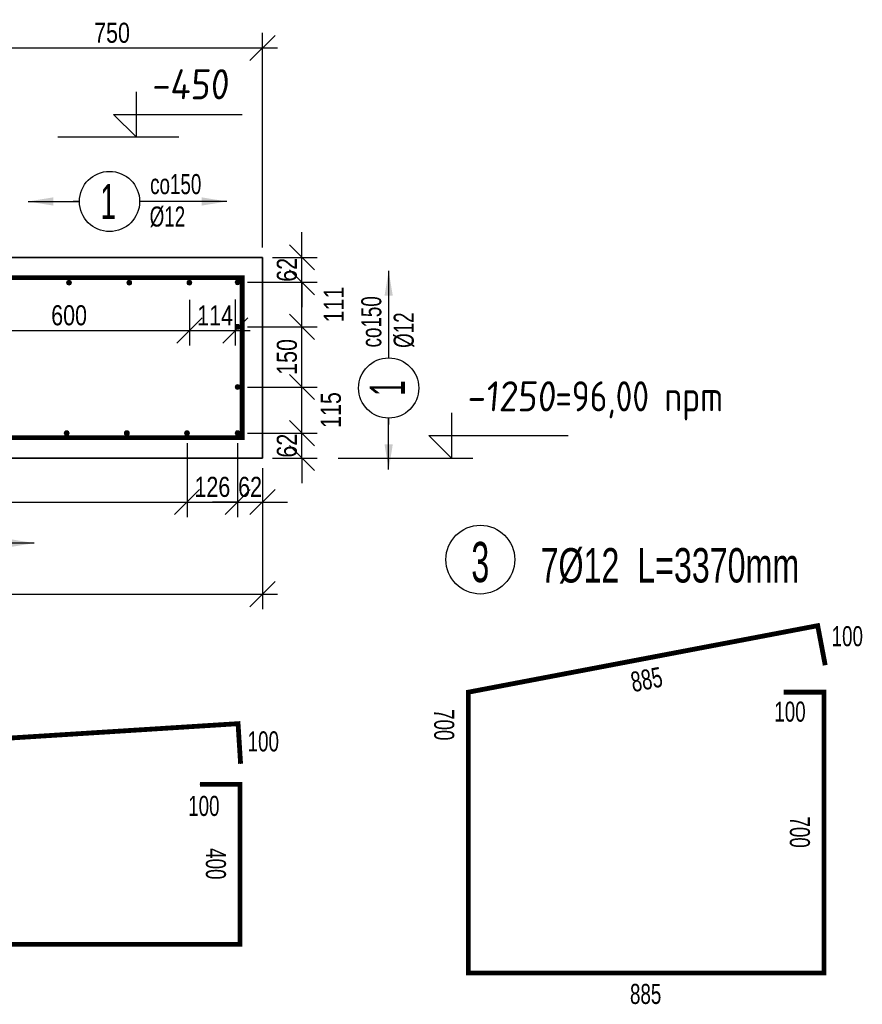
# Model space of a CAD drawing. Header units: millimetres. Extents: x 1495 to 2068, y -230 to 151.
# Tile 8 of 9: x 1963 to 2068, y -136 to -14. Entities that reach past the tile are written whole.
import ezdxf
from ezdxf.enums import TextEntityAlignment as Align

# ---------------------------------------------------------------- set-up
doc = ezdxf.new("R2010")
doc.units = ezdxf.units.MM
doc.header["$PDMODE"] = 65
for name, color, linetype in [('00ZbrGłó-L', 7, 'Continuous'), ('00ZbrGłó-T', 2, 'Continuous'), ('00ZbrGłó-W', 7, 'Continuous'), ('xxOś B_rysunek_Widok ogólny_Dimension_', 7, 'Continuous')]:
    doc.layers.add(name, color=color, linetype=linetype)
doc.layers.add('BK_Beton', color=2, linetype='Continuous', lineweight=15)
doc.styles.add('CDMSTYLE', font='CDMSIMPL', dxfattribs={"width": 0.8, "bigfont": 'CDMBIGPL'})
doc.styles.add('RBCS_dim1', font='isocpeur.ttf', dxfattribs={"width": 0.9, "oblique": 5, "height": 3})
doc.dimstyles.new('CDM-MM25MM', dxfattribs={"dimscale": 25, "dimtxt": 2, "dimasz": 2.5, "dimexe": 1.5, "dimexo": 1, "dimgap": 0.5, "dimtad": 1, "dimdec": 0, "dimrnd": 1, "dimzin": 9, "dimtxsty": 'CDMSTYLE', "dimblk": 'OBLIQUE', "dimcen": 2.5, "dimdle": 1.5, "dimclrd": 8, "dimclre": 8, "dimclrt": 1, "dimadec": 1, "dimazin": 2, "dimtfac": 1, "dimtdec": 0, "dimtix": 1, "dimtmove": 2, "dimatfit": 3, "dimfxl": 1.5, "dimtvp": 1, "dimtolj": 1, "dimtzin": 0, "dimlwd": 25, "dimlwe": 25, "dimarcsym": 0})

# ---------------------------------------------------------------- blocks, each defined once
blk = doc.blocks.new('_OBLIQUE')
at = {"color": 0, "linetype": 'ByBlock'}
blk.add_line((-0.5, -0.5), (0.5, 0.5), dxfattribs=at)
blk = doc.blocks.new('*D7')
at = {"layer": 'BK_Beton', "color": 8, "lineweight": 25, "ltscale": 0.05, "transparency": 16777216}
for p, q in [((1871.53, -66.45), (1871.53, -75.65)), ((1984.03, -66.45), (1984.03, -75.65)), ((1869.65, -73.78), (1985.9, -73.78))]:
    blk.add_line(p, q, dxfattribs=at)
at = {"layer": 'Defpoints', "color": 0, "ltscale": 0.05, "transparency": 16777216}
for p in [(1871.53, -65.2), (1984.03, -65.2), (1984.03, -73.78)]:
    blk.add_point(p, dxfattribs=at)
at = {"layer": 'BK_Beton', "color": 8, "lineweight": 25, "ltscale": 0.05, "transparency": 16777216, "xscale": 3.124999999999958, "yscale": 3.124999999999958, "zscale": 3.124999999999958, "rotation": 180}
blk.add_blockref('_OBLIQUE', (1871.53, -73.78), dxfattribs=at)
at = {"layer": 'BK_Beton', "color": 8, "lineweight": 25, "ltscale": 0.05, "transparency": 16777216, "xscale": 3.124999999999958, "yscale": 3.124999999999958, "zscale": 3.124999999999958}
blk.add_blockref('_OBLIQUE', (1984.03, -73.78), dxfattribs=at)
at = {"layer": 'BK_Beton', "color": 1, "ltscale": 0.05, "transparency": 16777216, "insert": (1927.78, -71.9), "char_height": 2.5, "attachment_point": 5, "style": 'CDMSTYLE'}
blk.add_mtext('\\A1;15x150', dxfattribs=at)
blk = doc.blocks.new('*D8')
at = {"layer": 'BK_Beton', "color": 8, "lineweight": 25, "ltscale": 0.05, "transparency": 16777216}
for p, q in [((1984.03, -66.45), (1984.03, -75.65)), ((1990.33, -66.45), (1990.33, -75.65)), ((1982.15, -73.78), (1992.2, -73.78))]:
    blk.add_line(p, q, dxfattribs=at)
at = {"layer": 'Defpoints', "color": 0, "ltscale": 0.05, "transparency": 16777216}
for p in [(1984.03, -65.2), (1990.33, -65.2), (1990.33, -73.78)]:
    blk.add_point(p, dxfattribs=at)
at = {"layer": 'BK_Beton', "color": 8, "lineweight": 25, "ltscale": 0.05, "transparency": 16777216, "xscale": 3.124999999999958, "yscale": 3.124999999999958, "zscale": 3.124999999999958, "rotation": 180}
blk.add_blockref('_OBLIQUE', (1984.03, -73.78), dxfattribs=at)
at = {"layer": 'BK_Beton', "color": 8, "lineweight": 25, "ltscale": 0.05, "transparency": 16777216, "xscale": 3.124999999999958, "yscale": 3.124999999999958, "zscale": 3.124999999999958}
blk.add_blockref('_OBLIQUE', (1990.33, -73.78), dxfattribs=at)
at = {"layer": 'BK_Beton', "color": 1, "ltscale": 0.05, "transparency": 16777216, "insert": (1987.18, -71.9), "char_height": 2.5, "attachment_point": 5, "style": 'CDMSTYLE'}
blk.add_mtext('\\A1;126', dxfattribs=at)
blk = doc.blocks.new('*D9')
at = {"layer": 'BK_Beton', "color": 8, "lineweight": 25, "ltscale": 0.05, "transparency": 16777216}
for p, q in [((1990.33, -66.45), (1990.33, -75.65)), ((1993.43, -69.55), (1993.43, -75.65)), ((1990.33, -73.78), (1987.2, -73.78)), ((1990.33, -73.78), (1993.43, -73.78)), ((1993.43, -73.78), (1996.55, -73.78))]:
    blk.add_line(p, q, dxfattribs=at)
at = {"layer": 'Defpoints', "color": 0, "ltscale": 0.05, "transparency": 16777216}
for p in [(1990.33, -65.2), (1993.43, -68.3), (1993.43, -73.78)]:
    blk.add_point(p, dxfattribs=at)
at = {"layer": 'BK_Beton', "color": 8, "lineweight": 25, "ltscale": 0.05, "transparency": 16777216, "xscale": 3.124999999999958, "yscale": 3.124999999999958, "zscale": 3.124999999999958}
blk.add_blockref('_OBLIQUE', (1990.33, -73.78), dxfattribs=at)
at = {"layer": 'BK_Beton', "color": 8, "lineweight": 25, "ltscale": 0.05, "transparency": 16777216, "xscale": 3.124999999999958, "yscale": 3.124999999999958, "zscale": 3.124999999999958, "rotation": 180}
blk.add_blockref('_OBLIQUE', (1993.43, -73.78), dxfattribs=at)
at = {"layer": 'BK_Beton', "color": 1, "ltscale": 0.05, "transparency": 16777216, "insert": (1991.88, -71.9), "char_height": 2.5, "attachment_point": 5, "style": 'CDMSTYLE'}
blk.add_mtext('\\A1;62', dxfattribs=at)
blk = doc.blocks.new('*D10')
at = {"layer": 'BK_Beton', "color": 8, "lineweight": 25, "ltscale": 0.05, "transparency": 16777216}
for p, q in [((1998.35, -65.2), (1998.35, -62.07)), ((1991.58, -65.2), (2000.23, -65.2)), ((1998.35, -68.3), (1998.35, -65.2)), ((1994.68, -68.3), (2000.23, -68.3)), ((1998.35, -68.3), (1998.35, -71.42))]:
    blk.add_line(p, q, dxfattribs=at)
at = {"layer": 'Defpoints', "color": 0, "ltscale": 0.05, "transparency": 16777216}
for p in [(1990.33, -65.2), (1998.35, -65.2), (1993.43, -68.3)]:
    blk.add_point(p, dxfattribs=at)
at = {"layer": 'BK_Beton', "color": 8, "lineweight": 25, "ltscale": 0.05, "transparency": 16777216, "xscale": 3.124999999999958, "yscale": 3.124999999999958, "zscale": 3.124999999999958}
for p, rotation in [((1998.35, -65.2), 270), ((1998.35, -68.3), 90)]:
    blk.add_blockref('_OBLIQUE', p, dxfattribs=dict(at, rotation=rotation))
at = {"layer": 'BK_Beton', "color": 1, "ltscale": 0.05, "transparency": 16777216, "insert": (1996.48, -66.75), "char_height": 2.5, "attachment_point": 5, "rotation": 90, "style": 'CDMSTYLE'}
blk.add_mtext('\\A1;62', dxfattribs=at)
blk = doc.blocks.new('*D11')
at = {"layer": 'BK_Beton', "color": 8, "lineweight": 25, "ltscale": 0.05, "transparency": 16777216}
for p, q in [((1998.35, -67.07), (1998.35, -57.57)), ((1991.58, -59.45), (2000.23, -59.45)), ((1991.58, -65.2), (2000.23, -65.2))]:
    blk.add_line(p, q, dxfattribs=at)
at = {"layer": 'Defpoints', "color": 0, "ltscale": 0.05, "transparency": 16777216}
for p in [(1990.33, -59.45), (1998.35, -59.45), (1990.33, -65.2)]:
    blk.add_point(p, dxfattribs=at)
at = {"layer": 'BK_Beton', "color": 8, "lineweight": 25, "ltscale": 0.05, "transparency": 16777216, "xscale": 3.124999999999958, "yscale": 3.124999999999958, "zscale": 3.124999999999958}
for p, rotation in [((1998.35, -59.45), 90), ((1998.35, -65.2), 270)]:
    blk.add_blockref('_OBLIQUE', p, dxfattribs=dict(at, rotation=rotation))
at = {"layer": 'BK_Beton', "color": 1, "ltscale": 0.05, "transparency": 16777216, "insert": (2001.96, -62.32), "char_height": 2.5, "attachment_point": 5, "rotation": 90, "style": 'CDMSTYLE'}
blk.add_mtext('\\A1;115', dxfattribs=at)
blk = doc.blocks.new('*D12')
at = {"layer": 'BK_Beton', "color": 8, "lineweight": 25, "ltscale": 0.05, "transparency": 16777216}
for p, q in [((1998.35, -61.32), (1998.35, -50.07)), ((1991.58, -51.95), (2000.23, -51.95)), ((1991.58, -59.45), (2000.23, -59.45))]:
    blk.add_line(p, q, dxfattribs=at)
at = {"layer": 'Defpoints', "color": 0, "ltscale": 0.05, "transparency": 16777216}
for p in [(1990.33, -51.95), (1998.35, -51.95), (1990.33, -59.45)]:
    blk.add_point(p, dxfattribs=at)
at = {"layer": 'BK_Beton', "color": 8, "lineweight": 25, "ltscale": 0.05, "transparency": 16777216, "xscale": 3.124999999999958, "yscale": 3.124999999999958, "zscale": 3.124999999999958}
for p, rotation in [((1998.35, -51.95), 90), ((1998.35, -59.45), 270)]:
    blk.add_blockref('_OBLIQUE', p, dxfattribs=dict(at, rotation=rotation))
at = {"layer": 'BK_Beton', "color": 1, "ltscale": 0.05, "transparency": 16777216, "insert": (1996.48, -55.7), "char_height": 2.5, "attachment_point": 5, "rotation": 90, "style": 'CDMSTYLE'}
blk.add_mtext('\\A1;150', dxfattribs=at)
blk = doc.blocks.new('*D13')
at = {"layer": 'BK_Beton', "color": 8, "lineweight": 25, "ltscale": 0.05, "transparency": 16777216}
for p, q in [((1998.35, -53.82), (1998.35, -44.52)), ((1991.58, -46.4), (2000.23, -46.4)), ((1991.58, -51.95), (2000.23, -51.95))]:
    blk.add_line(p, q, dxfattribs=at)
at = {"layer": 'Defpoints', "color": 0, "ltscale": 0.05, "transparency": 16777216}
for p in [(1990.33, -46.4), (1998.35, -46.4), (1990.33, -51.95)]:
    blk.add_point(p, dxfattribs=at)
at = {"layer": 'BK_Beton', "color": 8, "lineweight": 25, "ltscale": 0.05, "transparency": 16777216, "xscale": 3.124999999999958, "yscale": 3.124999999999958, "zscale": 3.124999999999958}
for p, rotation in [((1998.35, -46.4), 90), ((1998.35, -51.95), 270)]:
    blk.add_blockref('_OBLIQUE', p, dxfattribs=dict(at, rotation=rotation))
at = {"layer": 'BK_Beton', "color": 1, "ltscale": 0.05, "transparency": 16777216, "insert": (2002.31, -49.17), "char_height": 2.5, "attachment_point": 5, "rotation": 90, "style": 'CDMSTYLE'}
blk.add_mtext('\\A1;111', dxfattribs=at)
blk = doc.blocks.new('*D14')
at = {"layer": 'BK_Beton', "color": 8, "lineweight": 25, "ltscale": 0.05, "transparency": 16777216}
for p, q in [((1998.35, -43.3), (1998.35, -40.17)), ((1994.68, -43.3), (2000.23, -43.3)), ((1998.35, -46.4), (1998.35, -43.3)), ((1991.58, -46.4), (2000.23, -46.4)), ((1998.35, -46.4), (1998.35, -49.52))]:
    blk.add_line(p, q, dxfattribs=at)
at = {"layer": 'Defpoints', "color": 0, "ltscale": 0.05, "transparency": 16777216}
for p in [(1993.43, -43.3), (1998.35, -43.3), (1990.33, -46.4)]:
    blk.add_point(p, dxfattribs=at)
at = {"layer": 'BK_Beton', "color": 8, "lineweight": 25, "ltscale": 0.05, "transparency": 16777216, "xscale": 3.124999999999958, "yscale": 3.124999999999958, "zscale": 3.124999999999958}
for p, rotation in [((1998.35, -43.3), 270), ((1998.35, -46.4), 90)]:
    blk.add_blockref('_OBLIQUE', p, dxfattribs=dict(at, rotation=rotation))
at = {"layer": 'BK_Beton', "color": 1, "ltscale": 0.05, "transparency": 16777216, "insert": (1996.48, -44.85), "char_height": 2.5, "attachment_point": 5, "rotation": 90, "style": 'CDMSTYLE'}
blk.add_mtext('\\A1;62', dxfattribs=at)
blk = doc.blocks.new('*D17')
at = {"layer": 'BK_Beton', "color": 8, "lineweight": 25, "ltscale": 0.05, "transparency": 16777216}
for p, q in [((1954.33, -48.6), (1954.33, -54.28)), ((1984.33, -48.6), (1984.33, -54.28)), ((1952.45, -52.41), (1986.2, -52.41))]:
    blk.add_line(p, q, dxfattribs=at)
at = {"layer": 'Defpoints', "color": 0, "ltscale": 0.05, "transparency": 16777216}
for p in [(1954.33, -47.35), (1984.33, -47.35), (1984.33, -52.41)]:
    blk.add_point(p, dxfattribs=at)
at = {"layer": 'BK_Beton', "color": 8, "lineweight": 25, "ltscale": 0.05, "transparency": 16777216, "xscale": 3.124999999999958, "yscale": 3.124999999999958, "zscale": 3.124999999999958, "rotation": 180}
blk.add_blockref('_OBLIQUE', (1954.33, -52.41), dxfattribs=at)
at = {"layer": 'BK_Beton', "color": 8, "lineweight": 25, "ltscale": 0.05, "transparency": 16777216, "xscale": 3.124999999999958, "yscale": 3.124999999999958, "zscale": 3.124999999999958}
blk.add_blockref('_OBLIQUE', (1984.33, -52.41), dxfattribs=at)
at = {"layer": 'BK_Beton', "color": 1, "ltscale": 0.05, "transparency": 16777216, "insert": (1969.33, -50.53), "char_height": 2.5, "attachment_point": 5, "style": 'CDMSTYLE'}
blk.add_mtext('\\A1;600', dxfattribs=at)
blk = doc.blocks.new('*D18')
at = {"layer": 'BK_Beton', "color": 8, "lineweight": 25, "ltscale": 0.05, "transparency": 16777216}
for p, q in [((1984.33, -48.6), (1984.33, -54.28)), ((1990.03, -48.55), (1990.03, -54.28)), ((1982.45, -52.41), (1991.9, -52.41))]:
    blk.add_line(p, q, dxfattribs=at)
at = {"layer": 'Defpoints', "color": 0, "ltscale": 0.05, "transparency": 16777216}
for p in [(1984.33, -47.35), (1990.03, -47.3), (1990.03, -52.41)]:
    blk.add_point(p, dxfattribs=at)
at = {"layer": 'BK_Beton', "color": 8, "lineweight": 25, "ltscale": 0.05, "transparency": 16777216, "xscale": 3.124999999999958, "yscale": 3.124999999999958, "zscale": 3.124999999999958, "rotation": 180}
blk.add_blockref('_OBLIQUE', (1984.33, -52.41), dxfattribs=at)
at = {"layer": 'BK_Beton', "color": 8, "lineweight": 25, "ltscale": 0.05, "transparency": 16777216, "xscale": 3.124999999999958, "yscale": 3.124999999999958, "zscale": 3.124999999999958}
blk.add_blockref('_OBLIQUE', (1990.03, -52.41), dxfattribs=at)
at = {"layer": 'BK_Beton', "color": 1, "ltscale": 0.05, "transparency": 16777216, "insert": (1987.52, -50.53), "char_height": 2.5, "attachment_point": 5, "style": 'CDMSTYLE'}
blk.add_mtext('\\A1;114', dxfattribs=at)
blk = doc.blocks.new('ZbOpiSkr01A')
at = {"color": 9, "linetype": 'Continuous', "lineweight": 25, "style": 'CDMSTYLE', "flags": 1}
for tag, p, width in [('LICZBA', (1.011, 5.649), 0.7), ('ROZSTAW', (9.199, 5.649), 0.85)]:
    blk.add_attdef(tag, p, '', height=2, dxfattribs=dict(at, width=width))
at = {"color": 0, "linetype": 'Continuous', "lineweight": 20, "style": 'CDMSTYLE', "width": 0.7}
blk.add_attdef('TEKST_GORNY', (1, 0.5), '', height=2, dxfattribs=at)
at = {"color": 0, "linetype": 'Continuous', "lineweight": -2, "style": 'CDMSTYLE', "width": 0.7}
blk.add_attdef('TEKST_DOLNY', (1.049, -2.731), '', height=2, dxfattribs=at)
blk = doc.blocks.new('*D24')
at = {"layer": 'BK_Beton', "color": 8, "lineweight": 25, "ltscale": 0.05, "transparency": 16777216}
for p, q in [((1955.93, -27.05), (1955.93, -15.34)), ((1993.43, -42.05), (1993.43, -15.34)), ((1954.05, -17.21), (1995.3, -17.21))]:
    blk.add_line(p, q, dxfattribs=at)
at = {"layer": 'Defpoints', "color": 0, "ltscale": 0.05, "transparency": 16777216}
for p in [(1993.43, -17.21), (1955.93, -28.3), (1993.43, -43.3)]:
    blk.add_point(p, dxfattribs=at)
at = {"layer": 'BK_Beton', "color": 8, "lineweight": 25, "ltscale": 0.05, "transparency": 16777216, "xscale": 3.124999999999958, "yscale": 3.124999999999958, "zscale": 3.124999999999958, "rotation": 180}
blk.add_blockref('_OBLIQUE', (1955.93, -17.21), dxfattribs=at)
at = {"layer": 'BK_Beton', "color": 8, "lineweight": 25, "ltscale": 0.05, "transparency": 16777216, "xscale": 3.124999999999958, "yscale": 3.124999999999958, "zscale": 3.124999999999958}
blk.add_blockref('_OBLIQUE', (1993.43, -17.21), dxfattribs=at)
at = {"layer": 'BK_Beton', "color": 1, "ltscale": 0.05, "transparency": 16777216, "insert": (1974.68, -15.34), "char_height": 2.5, "attachment_point": 5, "style": 'CDMSTYLE'}
blk.add_mtext('\\A1;750', dxfattribs=at)
blk = doc.blocks.new('*D28')
at = {"layer": 'BK_Beton', "color": 8, "lineweight": 25, "ltscale": 0.05, "transparency": 16777216}
for p, q in [((1868.43, -69.55), (1868.43, -87.12)), ((1993.43, -69.55), (1993.43, -87.12)), ((1866.55, -85.25), (1995.3, -85.25))]:
    blk.add_line(p, q, dxfattribs=at)
at = {"layer": 'Defpoints', "color": 0, "ltscale": 0.05, "transparency": 16777216}
for p in [(1868.43, -68.3), (1993.43, -68.3), (1993.43, -85.25)]:
    blk.add_point(p, dxfattribs=at)
at = {"layer": 'BK_Beton', "color": 8, "lineweight": 25, "ltscale": 0.05, "transparency": 16777216, "xscale": 3.124999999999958, "yscale": 3.124999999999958, "zscale": 3.124999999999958, "rotation": 180}
blk.add_blockref('_OBLIQUE', (1868.43, -85.25), dxfattribs=at)
at = {"layer": 'BK_Beton', "color": 8, "lineweight": 25, "ltscale": 0.05, "transparency": 16777216, "xscale": 3.124999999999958, "yscale": 3.124999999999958, "zscale": 3.124999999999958}
blk.add_blockref('_OBLIQUE', (1993.43, -85.25), dxfattribs=at)
at = {"layer": 'BK_Beton', "color": 1, "ltscale": 0.05, "transparency": 16777216, "insert": (1930.93, -83.37), "char_height": 2.5, "attachment_point": 5, "style": 'CDMSTYLE'}
blk.add_mtext('\\A1;2500', dxfattribs=at)
blk = doc.blocks.new('ZbOpiPel01A')
at = {"linetype": 'Continuous'}
blk.add_circle((0, 3.193), 3, dxfattribs=at)
at = {"color": 9, "linetype": 'Continuous', "lineweight": 25, "style": 'CDMSTYLE', "width": 0.7, "flags": 1}
for tag, p in [('RYSUNEK', (-2.381, 10.135)), ('ELEM', (10.878, 10.135)), ('DLUG', (21.766, 10.135)), ('IDENT', (-2.355, 7.358)), ('KSZTALT', (4.718, 7.358)), ('HAK', (15.302, 7.358)), ('STAL', (23.721, 7.358)), ('SREDN', (30.306, 7.358)), ('LICZBA', (21.766, 4.883))]:
    blk.add_attdef(tag, p, '', height=2, dxfattribs=at)
at = {"color": 0, "linetype": 'Continuous', "lineweight": -2, "style": 'CDMSTYLE', "width": 0.6}
blk.add_attdef('NR', text='', height=3.5, dxfattribs=at).set_placement((0, 3.193), align=Align.MIDDLE)
at = {"linetype": 'Continuous', "style": 'CDMSTYLE', "width": 0.7}
for tag, p, height in [('TEKST_OPISOWY', (5.255, 1.196), 3), ('UWAGA1', (5.324, -1.847), 2), ('UWAGA2', (5.394, -4.645), 2)]:
    blk.add_attdef(tag, p, '', height=height, dxfattribs=at)

msp = doc.modelspace()

# ---------------------------------------------------------------- hatches: boundary and pattern name
at = {"layer": '00ZbrGłó-L', "linetype": 'Continuous', "lineweight": 20, "ltscale": 0.05}
for points in [[(1969.026, -46.451, 1), (1969.626, -46.451, 1)], [(1976.526, -46.451, 1), (1977.126, -46.451, 1)], [(1984.026, -46.451, 1), (1984.626, -46.451, 1)], [(1990.026, -46.399, 1), (1990.626, -46.399, 1)], [(1990.626, -51.947, 1), (1990.026, -51.947, 1)], [(1990.626, -59.447, 1), (1990.026, -59.447, 1)], [(1969.326, -65.197, 1), (1968.726, -65.197, 1)], [(1976.826, -65.197, 1), (1976.226, -65.197, 1)], [(1984.326, -65.197, 1), (1983.726, -65.197, 1)], [(1990.626, -65.197, 1), (1990.026, -65.197, 1)]]:
    msp.add_hatch(color=3, dxfattribs=at).paths.add_polyline_path(points)

# ---------------------------------------------------------------- linework, layer by layer
at = {"color": 0, "linetype": 'Continuous'}
for centre in [(1974.369, -36.337), (2009.148, -59.575)]:
    msp.add_circle(centre, 3.75, dxfattribs=at)
at = {"layer": '00ZbrGłó-L', "color": 3, "linetype": 'Continuous', "lineweight": 20, "ltscale": 0.05}
for p, q in [((2062.606, -89.172), (2019.064, -97.425)), ((2019.055, -97.427), (2019.03, -132.434)), ((2063.382, -132.432), (2063.382, -97.457)), ((1870.646, -108.927), (1990.383, -101.378)), ((1990.621, -108.927), (1990.621, -128.852)), ((1990.621, -128.852), (1870.646, -128.852)), ((2019.039, -132.432), (2063.382, -132.432))]:
    msp.add_line(p, q, dxfattribs=at)
at = {"layer": '00ZbrGłó-L', "color": 3, "linetype": 'Continuous', "lineweight": 20, "ltscale": 0.05, "const_width": 0.6}
msp.add_lwpolyline([(1870.926, -45.836), (1990.901, -45.836), (1990.901, -65.761), (1870.926, -65.761)], close=True, dxfattribs=at)
for points in [[(2063.544, -94.098), (2062.606, -89.172), (2019.064, -97.458), (2019.064, -132.432), (2063.382, -132.432), (2063.382, -97.457), (2058.382, -97.457)], [(1990.698, -106.368), (1990.383, -101.378), (1870.646, -108.927), (1870.646, -128.852), (1990.621, -128.852), (1990.621, -108.927), (1985.621, -108.927)]]:
    msp.add_lwpolyline(points, dxfattribs=at)
at = {"layer": '00ZbrGłó-L', "color": 3, "linetype": 'Continuous', "lineweight": 20, "ltscale": 0.05}
for centre in [(1969.326, -46.451), (1976.826, -46.451), (1984.326, -46.451), (1990.326, -46.399), (1990.326, -51.947), (1990.326, -59.447), (1969.026, -65.197), (1976.526, -65.197), (1984.026, -65.197), (1990.326, -65.197)]:
    msp.add_circle(centre, 0.3, dxfattribs=at)
at = {"layer": 'BK_Beton', "lineweight": 35, "ltscale": 0.05}
for p, q in [((1955.926, -43.299), (1993.426, -43.299)), ((1993.426, -43.299), (1993.426, -68.299)), ((1993.426, -68.299), (1868.426, -68.299))]:
    msp.add_line(p, q, dxfattribs=at)
at = {"layer": 'BK_Beton', "ltscale": 0.05}
for p, q in [((2062.606, -89.172), (2063.541, -94.084)), ((2063.382, -97.457), (2058.382, -97.457)), ((1990.383, -101.378), (1990.698, -106.368)), ((1985.621, -108.927), (1990.621, -108.927))]:
    msp.add_line(p, q, dxfattribs=at)
at = {"layer": 'xxOś B_rysunek_Widok ogólny_Dimension_', "color": 3, "ltscale": 0.05}
for points in [[(1977.685, -22.674, 0), (1977.685, -28.299, 0), (1974.873, -25.487, 0), (1977.685, -25.487, 0)], [(1977.685, -22.674, 0), (1977.685, -28.299, 0), (1974.873, -25.487, 0), (1977.685, -25.487, 0)], [(1977.685, -25.487, 0), (1990.876, -25.487, 0)], [(1977.685, -25.487, 0), (1990.876, -25.487, 0)], [(1967.945, -28.299, 0), (1982.988, -28.299, 0)], [(2016.976, -62.674, 0), (2016.976, -68.299, 0), (2014.164, -65.487, 0), (2016.976, -65.487, 0)], [(2016.976, -62.674, 0), (2016.976, -68.299, 0), (2014.164, -65.487, 0), (2016.976, -65.487, 0)], [(2016.976, -65.487, 0), (2031.517, -65.487, 0)], [(2016.976, -65.487, 0), (2031.517, -65.487, 0)], [(2002.872, -68.299, 0), (2019.627, -68.299, 0)], [(2002.872, -68.299, 0), (2019.627, -68.299, 0)]]:
    msp.add_polyline3d(points, dxfattribs=at)

# ---------------------------------------------------------------- block references
at = {"layer": '00ZbrGłó-T', "color": 1, "linetype": 'Continuous', "lineweight": 25, "ltscale": 0.05}
ref = msp.add_blockref('ZbOpiSkr01A', (1978.119, -36.337), dxfattribs=dict(at, xscale=-1.249999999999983, yscale=1.249999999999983, zscale=1.249999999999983, rotation=180))
ref.add_attrib('TEKST_GORNY', '%%c12', (1979.369, -39.462), dxfattribs={"layer": '0', "color": 0, "linetype": 'Continuous', "lineweight": 20, "height": 2.5, "style": 'CDMSTYLE', "width": 0.7})
ref.add_attrib('TEKST_DOLNY', 'co150', (1979.43, -35.422), dxfattribs={"layer": '0', "color": 0, "linetype": 'Continuous', "lineweight": -2, "height": 2.5, "style": 'CDMSTYLE', "width": 0.7})
ref = msp.add_blockref('ZbOpiSkr01A', (2009.148, -55.825), dxfattribs=dict(at, xscale=-1.249999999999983, yscale=1.249999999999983, zscale=1.249999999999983, rotation=270))
ref.add_attrib('TEKST_GORNY', '%%c12', (2012.273, -54.575), dxfattribs={"layer": '0', "color": 0, "linetype": 'Continuous', "lineweight": 20, "height": 2.5, "rotation": 90, "style": 'CDMSTYLE', "width": 0.7})
ref.add_attrib('TEKST_DOLNY', 'co150', (2008.233, -54.514), dxfattribs={"layer": '0', "color": 0, "linetype": 'Continuous', "lineweight": -2, "height": 2.5, "rotation": 90, "style": 'CDMSTYLE', "width": 0.7})
at = {"layer": '00ZbrGłó-T', "color": 3, "linetype": 'Continuous', "lineweight": 50, "ltscale": 0.05}
ref = msp.add_blockref('ZbOpiPel01A', (2020.568, -85.504), dxfattribs=dict(at, xscale=1.428571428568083, yscale=1.428571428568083, zscale=1.428571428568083))
ref.add_attrib('NR', '3', dxfattribs={"layer": '0', "color": 0, "linetype": 'Continuous', "lineweight": -2, "height": 5, "style": 'CDMSTYLE', "width": 0.6}).set_placement((2020.568, -81.243), align=Align.MIDDLE)
ref.add_attrib('TEKST_OPISOWY', '7%%c12  L=3370mm', (2028.076, -83.795), dxfattribs={"layer": '0', "linetype": 'Continuous', "height": 4.28571, "style": 'CDMSTYLE', "width": 0.7})

# ---------------------------------------------------------------- texts
at = {"color": 2, "linetype": 'Continuous', "lineweight": -2, "style": 'CDMSTYLE', "width": 0.6}
msp.add_attdef('1', text='', height=4.375, dxfattribs=at).set_placement((1974.209, -36.337), align=Align.MIDDLE)
msp.add_attdef('1', text='', height=4.375, rotation=90, dxfattribs=at).set_placement((2008.988, -59.575), align=Align.MIDDLE)
at = {"layer": '00ZbrGłó-W', "color": 1, "linetype": 'Continuous', "lineweight": 25, "ltscale": 0.05, "style": 'CDMSTYLE', "width": 0.7}
for s, rotation, p in [('100', 359.99854, (2066.294, -90.48)), ('885', 10.77339, (2041.281, -95.866)), ('100', 359.99854, (2059.153, -99.879)), ('700', 269.99854, (2016.068, -101.516)), ('100', 359.99854, (1993.528, -103.585)), ('100', 359.99854, (1986.121, -111.623)), ('700', 269.99854, (2060.385, -114.891)), ('400', 269.99854, (1987.625, -118.836)), ('885', 359.99854, (2041.168, -135.038))]:
    msp.add_text(s, height=2.5, rotation=rotation, dxfattribs=at).set_placement(p, align=Align.MIDDLE_CENTER)
at = {"layer": 'xxOś B_rysunek_Widok ogólny_Dimension_', "color": 6, "ltscale": 0.05, "char_height": 3.75, "attachment_point": 7, "style": 'RBCS_dim1'}
for s, insert in [('-450', (1979.56, -23.612)), ('-1250{\\Fisocp|c238;\\Q0;\\C256;=96,00 npm}', (2018.851, -63.612))]:
    msp.add_mtext(s, dxfattribs=dict(at, insert=insert))

# ---------------------------------------------------------------- dimensions: what is measured, and where the dimension line sits
at = {"layer": 'BK_Beton', "ltscale": 0.05}
for base, p1, p2, picture, middle in [((1993.426, -17.211), (1955.926, -28.299), (1993.426, -43.299), '*D24', (1974.676, -15.336)), ((1984.326, -52.406), (1954.326, -47.351), (1984.326, -47.351), '*D17', (1969.326, -50.531)), ((1990.326, -73.776), (1984.026, -65.197), (1990.326, -65.197), '*D8', (1987.176, -71.901)), ((1993.426, -73.776), (1990.326, -65.197), (1993.426, -68.299), '*D9', (1991.876, -71.901)), ((1993.426, -85.246), (1868.426, -68.299), (1993.426, -68.299), '*D28', (1930.926, -83.371))]:
    dim = msp.add_linear_dim(base=base, p1=p1, p2=p2, dimstyle='CDM-MM25MM', override={"dimscale": 1.25, "dimlfac": 20}, dxfattribs=at)
    dim.commit()
    dim.dimension.update_dxf_attribs({"geometry": picture, "text_midpoint": middle})
for base, p1, p2, picture, middle in [((1998.354, -43.299), (1990.326, -46.399), (1993.426, -43.299), '*D14', (1996.479, -44.849)), ((1998.354, -51.947), (1990.326, -59.447), (1990.326, -51.947), '*D12', (1996.479, -55.697)), ((1998.354, -65.197), (1993.426, -68.299), (1990.326, -65.197), '*D10', (1996.479, -66.748))]:
    dim = msp.add_linear_dim(base=base, p1=p1, p2=p2, angle=90, dimstyle='CDM-MM25MM', override={"dimscale": 1.25, "dimlfac": 20}, dxfattribs=at)
    dim.commit()
    dim.dimension.update_dxf_attribs({"geometry": picture, "text_midpoint": middle})
for base, p1, p2, picture, middle in [((1998.354, -46.399), (1990.326, -51.947), (1990.326, -46.399), '*D13', (2002.307, -49.173)), ((1998.354, -59.447), (1990.326, -65.197), (1990.326, -59.447), '*D11', (2001.962, -62.322))]:
    dim = msp.add_linear_dim(base=base, p1=p1, p2=p2, angle=90, dimstyle='CDM-MM25MM', override={"dimscale": 1.25, "dimlfac": 20}, dxfattribs=at)
    dim.commit()
    dim.dimension.update_dxf_attribs({"geometry": picture, "text_midpoint": middle, "dimtype": 160})
dim = msp.add_linear_dim(base=(1990.026, -52.406), p1=(1984.326, -47.351), p2=(1990.026, -47.299), dimstyle='CDM-MM25MM', override={"dimscale": 1.25, "dimlfac": 20}, dxfattribs=at)
dim.commit()
dim.dimension.update_dxf_attribs({"geometry": '*D18', "text_midpoint": (1987.523, -50.531), "dimtype": 160})
dim = msp.add_linear_dim(base=(1984.026, -73.776), p1=(1871.526, -65.197), p2=(1984.026, -65.197), text='15x150', dimstyle='CDM-MM25MM', override={"dimscale": 1.25, "dimlfac": 20}, dxfattribs=at)
dim.commit()
dim.dimension.update_dxf_attribs({"geometry": '*D7', "text_midpoint": (1927.776, -71.901)})

# ---------------------------------------------------------------- leaders
at = {"layer": '00ZbrGłó-T', "color": 9, "linetype": 'Continuous', "lineweight": 18, "ltscale": 0.05}
for points in [[(1964.222, -36.337), (1970.619, -36.337), (1969.844, -36.337)], [(1988.985, -36.337), (1978.902, -36.337), (1978.119, -36.337)], [(2009.148, -44.96), (2009.148, -55.042), (2009.148, -55.825)], [(2009.148, -69.722), (2009.148, -63.325), (2009.148, -64.1)], [(1964.996, -78.888), (1954.913, -78.888), (1954.13, -78.888)]]:
    msp.add_leader(points, dimstyle='CDM-MM25MM', override={"dimscale": 1.25}, dxfattribs=at)

doc.saveas('drawing.dxf')
